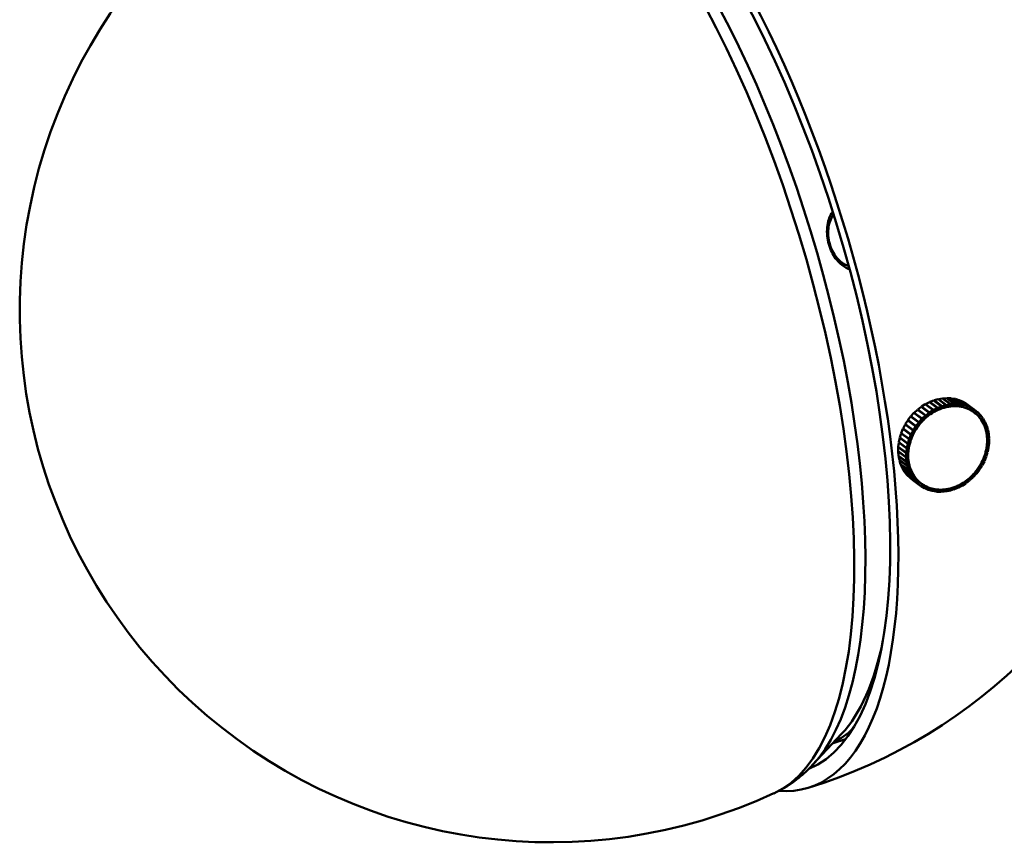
# Model space of a CAD drawing. Header units: millimetres. Extents: x 734 to 2864, y 389 to 1965.
# Tile 14 of 23: x 2044 to 2155, y 906 to 998. Entities that reach past the tile are written whole.
import ezdxf

# ---------------------------------------------------------------- set-up
doc = ezdxf.new("R2010")
doc.units = ezdxf.units.MM
doc.header["$LTSCALE"] = 11
doc.layers.add('Widoczne (ISO)', color=7, linetype='Continuous', lineweight=50)
doc.layers.add('Widoczne wąskie (ISO)', color=7, linetype='Continuous', lineweight=50)

msp = doc.modelspace()

# ---------------------------------------------------------------- linework, layer by layer
at = {"layer": 'Widoczne (ISO)'}
for p, q in [((2146.13, 954.96), (2145.72, 954.7)), ((2147.03, 954.29), (2146.13, 954.96)), ((2146.6, 955.2), (2146.17, 954.98)), ((2146.17, 954.98), (2147.08, 954.31)), ((2146.19, 954.91), (2146.17, 954.98)), ((2147.5, 954.53), (2146.6, 955.2)), ((2147.08, 955.39), (2146.64, 955.22)), ((2146.64, 955.22), (2147.55, 954.55)), ((2146.65, 955.16), (2146.64, 955.22)), ((2147.98, 954.72), (2147.08, 955.39)), ((2147.57, 955.53), (2147.12, 955.4)), ((2147.12, 955.4), (2148.03, 954.74)), ((2147.13, 955.35), (2147.12, 955.4)), ((2148.47, 954.86), (2147.57, 955.53)), ((2148.06, 955.62), (2147.61, 955.54)), ((2147.61, 955.54), (2148.52, 954.87)), ((2147.61, 955.5), (2147.61, 955.54)), ((2148.03, 954.74), (2148.47, 954.86)), ((2148.96, 954.95), (2148.06, 955.62)), ((2148.54, 955.65), (2148.1, 955.62)), ((2148.1, 955.62), (2149.01, 954.96)), ((2148.1, 955.59), (2148.1, 955.62)), ((2148.49, 954.64), (2148.47, 954.86)), ((2148.51, 954.64), (2148.52, 954.87)), ((2148.52, 954.87), (2148.96, 954.95)), ((2149.45, 954.98), (2148.54, 955.65)), ((2148.58, 955.62), (2148.59, 955.65)), ((2148.59, 955.65), (2149.49, 954.99)), ((2149.02, 955.63), (2148.59, 955.65)), ((2148.96, 954.72), (2148.96, 954.95)), ((2148.98, 954.72), (2149.01, 954.96)), ((2149.01, 954.96), (2149.45, 954.98)), ((2149.93, 954.96), (2149.02, 955.63)), ((2149.06, 955.6), (2149.07, 955.62)), ((2149.07, 955.62), (2149.97, 954.96)), ((2149.49, 955.55), (2149.07, 955.62)), ((2149.2, 954.74), (2149.42, 954.75)), ((2149.42, 954.75), (2149.45, 954.98)), ((2149.42, 954.76), (2149.44, 954.75)), ((2149.44, 954.75), (2149.49, 954.99)), ((2149.44, 954.75), (2149.66, 954.74)), ((2150.39, 954.89), (2149.49, 955.55)), ((2149.49, 954.99), (2149.93, 954.96)), ((2149.52, 955.53), (2149.53, 955.55)), ((2149.53, 955.55), (2150.43, 954.88)), ((2149.93, 955.43), (2149.53, 955.55)), ((2149.88, 954.73), (2149.93, 954.96)), ((2149.9, 954.73), (2149.97, 954.96)), ((2150.84, 954.76), (2149.93, 955.43)), ((2149.97, 955.41), (2150.88, 954.75)), ((2149.97, 955.4), (2149.97, 955.41)), ((2150.35, 955.25), (2149.97, 955.41)), ((2149.97, 954.96), (2150.39, 954.89)), ((2150.32, 954.66), (2150.39, 954.89)), ((2150.34, 954.65), (2150.43, 954.88)), ((2151.26, 954.58), (2150.35, 955.25)), ((2150.39, 955.23), (2151.3, 954.56)), ((2150.39, 955.22), (2150.39, 955.23)), ((2150.75, 955.02), (2150.39, 955.23)), ((2150.43, 954.88), (2150.84, 954.76)), ((2150.74, 954.53), (2150.84, 954.76)), ((2151.65, 954.35), (2150.75, 955.02)), ((2150.76, 954.53), (2150.88, 954.75)), ((2150.78, 954.99), (2151.69, 954.33)), ((2150.78, 954.99), (2150.78, 954.99)), ((2150.88, 954.75), (2151.26, 954.58)), ((2144.85, 953.97), (2144.51, 953.6)), ((2145.76, 953.3), (2144.85, 953.97)), ((2145.25, 954.34), (2144.89, 954)), ((2144.89, 954), (2145.79, 953.34)), ((2145, 953.86), (2144.89, 954)), ((2146.16, 953.67), (2145.25, 954.34)), ((2145.68, 954.67), (2145.29, 954.37)), ((2145.29, 954.37), (2146.19, 953.7)), ((2145.35, 954.26), (2145.29, 954.37)), ((2146.58, 954), (2145.68, 954.67)), ((2145.72, 954.7), (2146.62, 954.03)), ((2145.76, 954.61), (2145.72, 954.7)), ((2145.79, 953.34), (2146.16, 953.67)), ((2146.28, 953.51), (2146.16, 953.67)), ((2146.19, 953.7), (2146.58, 954)), ((2146.3, 953.52), (2146.19, 953.7)), ((2146.3, 953.52), (2146.5, 953.67)), ((2146.5, 953.67), (2146.69, 953.82)), ((2146.69, 953.82), (2146.58, 954)), ((2146.62, 954.03), (2147.03, 954.29)), ((2146.71, 953.83), (2146.62, 954.03)), ((2146.66, 953.87), (2146.71, 953.83)), ((2146.71, 953.83), (2146.92, 953.96)), ((2146.92, 953.96), (2147.12, 954.09)), ((2147.12, 954.09), (2147.03, 954.29)), ((2147.08, 954.31), (2147.5, 954.53)), ((2147.14, 954.11), (2147.08, 954.31)), ((2147.1, 954.13), (2147.14, 954.11)), ((2147.14, 954.11), (2147.35, 954.21)), ((2147.35, 954.21), (2147.57, 954.32)), ((2147.57, 954.32), (2147.5, 954.53)), ((2147.55, 954.55), (2147.98, 954.72)), ((2147.59, 954.33), (2147.55, 954.55)), ((2147.56, 954.35), (2147.59, 954.33)), ((2147.59, 954.33), (2147.81, 954.42)), ((2147.81, 954.42), (2148.03, 954.5)), ((2148.03, 954.5), (2147.98, 954.72)), ((2148.02, 954.53), (2148.05, 954.51)), ((2148.05, 954.51), (2148.03, 954.74)), ((2148.05, 954.51), (2148.27, 954.57)), ((2148.27, 954.57), (2148.49, 954.64)), ((2148.49, 954.66), (2148.51, 954.64)), ((2148.51, 954.64), (2148.74, 954.68)), ((2148.74, 954.68), (2148.96, 954.72)), ((2148.96, 954.74), (2148.98, 954.72)), ((2148.98, 954.72), (2149.2, 954.74)), ((2149.66, 954.74), (2149.88, 954.73)), ((2149.88, 954.74), (2149.9, 954.73)), ((2149.9, 954.73), (2150.11, 954.69)), ((2150.11, 954.69), (2150.32, 954.66)), ((2150.32, 954.66), (2150.34, 954.65)), ((2150.34, 954.65), (2150.54, 954.59)), ((2150.54, 954.59), (2150.74, 954.53)), ((2150.75, 954.54), (2150.76, 954.53)), ((2150.76, 954.53), (2150.95, 954.44)), ((2150.95, 954.44), (2151.15, 954.36)), ((2151.15, 954.36), (2151.26, 954.58)), ((2151.15, 954.36), (2151.16, 954.35)), ((2151.16, 954.35), (2151.3, 954.56)), ((2151.16, 954.35), (2151.34, 954.25)), ((2151.3, 954.56), (2151.65, 954.35)), ((2151.34, 954.25), (2151.52, 954.14)), ((2151.63, 954.06), (2151.49, 954.16)), ((2151.52, 954.14), (2151.65, 954.35)), ((2151.52, 954.14), (2151.54, 954.13)), ((2151.54, 954.13), (2151.69, 954.33)), ((2151.54, 954.13), (2151.7, 954)), ((2151.69, 954.33), (2152.01, 954.07)), ((2151.7, 954), (2151.86, 953.87)), ((2151.86, 953.87), (2151.8, 953.92)), ((2151.82, 953.91), (2151.88, 953.86)), ((2151.86, 953.87), (2152.01, 954.07)), ((2151.88, 953.86), (2152.05, 954.05)), ((2151.88, 953.86), (2152.02, 953.71)), ((2152.01, 954.07), (2152.05, 954.05)), ((2152.02, 953.71), (2152.17, 953.57)), ((2152.05, 954.05), (2152.34, 953.75)), ((2152.17, 953.57), (2152.34, 953.75)), ((2152.18, 953.55), (2152.37, 953.72)), ((2152.33, 953.75), (2152.37, 953.72)), ((2152.37, 953.72), (2152.62, 953.39)), ((2143.86, 952.66), (2143.63, 952.21)), ((2144.05, 952.57), (2143.86, 952.66)), ((2144.76, 951.99), (2143.86, 952.66)), ((2144.15, 953.12), (2143.88, 952.7)), ((2143.88, 952.7), (2144.79, 952.03)), ((2144.95, 951.91), (2144.05, 952.57)), ((2144.33, 953.01), (2144.15, 953.12)), ((2145.06, 952.45), (2144.15, 953.12)), ((2144.48, 953.56), (2144.18, 953.16)), ((2144.18, 953.16), (2145.08, 952.5)), ((2144.34, 953.03), (2144.18, 953.16)), ((2145.23, 952.35), (2144.33, 953.01)), ((2144.34, 953.03), (2145.25, 952.37)), ((2145.39, 952.89), (2144.48, 953.56)), ((2144.51, 953.6), (2145.42, 952.93)), ((2144.66, 953.45), (2144.51, 953.6)), ((2144.66, 953.45), (2145.57, 952.78)), ((2145.08, 952.5), (2145.39, 952.89)), ((2145.25, 952.37), (2145.4, 952.57)), ((2145.55, 952.77), (2145.39, 952.89)), ((2145.4, 952.57), (2145.55, 952.77)), ((2145.42, 952.93), (2145.76, 953.3)), ((2145.57, 952.78), (2145.42, 952.93)), ((2145.57, 952.78), (2145.73, 952.97)), ((2145.73, 952.97), (2145.9, 953.15)), ((2145.9, 953.15), (2145.76, 953.3)), ((2145.92, 953.17), (2145.79, 953.34)), ((2145.79, 953.26), (2145.92, 953.17)), ((2145.92, 953.17), (2146.1, 953.34)), ((2146.1, 953.34), (2146.28, 953.51)), ((2146.23, 953.57), (2146.3, 953.52)), ((2152.17, 953.57), (2152.15, 953.59)), ((2152.16, 953.57), (2152.18, 953.55)), ((2152.18, 953.55), (2152.31, 953.39)), ((2152.31, 953.39), (2152.44, 953.22)), ((2152.44, 953.22), (2152.43, 953.23)), ((2152.44, 953.22), (2152.62, 953.39)), ((2152.44, 953.22), (2152.45, 953.2)), ((2152.45, 953.2), (2152.65, 953.35)), ((2152.45, 953.2), (2152.56, 953.02)), ((2152.56, 953.02), (2152.67, 952.84)), ((2152.61, 953.38), (2152.65, 953.35)), ((2152.65, 953.35), (2152.86, 952.99)), ((2152.67, 952.84), (2152.66, 952.85)), ((2152.67, 952.84), (2152.86, 952.99)), ((2152.67, 952.83), (2152.68, 952.82)), ((2152.68, 952.82), (2152.88, 952.95)), ((2152.68, 952.82), (2152.77, 952.63)), ((2152.77, 952.63), (2152.85, 952.43)), ((2152.85, 952.98), (2152.88, 952.95)), ((2152.85, 952.43), (2153.06, 952.56)), ((2152.88, 952.95), (2153.06, 952.56)), ((2153.04, 952.55), (2153.07, 952.52)), ((2143.4, 951.67), (2143.26, 951.2)), ((2143.51, 951.65), (2143.4, 951.67)), ((2144.31, 951), (2143.4, 951.67)), ((2143.61, 952.17), (2143.42, 951.71)), ((2143.42, 951.71), (2144.33, 951.05)), ((2143.74, 952.13), (2143.61, 952.17)), ((2144.51, 951.5), (2143.61, 952.17)), ((2143.63, 952.21), (2144.53, 951.55)), ((2144.33, 951.05), (2144.51, 951.5)), ((2144.72, 951.44), (2144.51, 951.5)), ((2144.53, 951.55), (2144.76, 951.99)), ((2144.73, 951.47), (2144.53, 951.55)), ((2144.62, 951.22), (2144.72, 951.44)), ((2144.72, 951.44), (2144.63, 951.51)), ((2144.73, 951.47), (2144.84, 951.69)), ((2144.95, 951.91), (2144.76, 951.99)), ((2144.79, 952.03), (2145.06, 952.45)), ((2144.97, 951.93), (2144.79, 952.03)), ((2144.84, 951.69), (2144.95, 951.91)), ((2144.97, 951.93), (2145.1, 952.14)), ((2145.23, 952.35), (2145.06, 952.45)), ((2145.25, 952.37), (2145.08, 952.5)), ((2145.1, 952.14), (2145.23, 952.35)), ((2152.85, 952.43), (2152.84, 952.44)), ((2152.85, 952.42), (2152.86, 952.41)), ((2152.86, 952.41), (2153.07, 952.52)), ((2152.86, 952.41), (2152.93, 952.2)), ((2152.93, 952.2), (2152.99, 951.99)), ((2152.99, 951.99), (2152.98, 952)), ((2152.99, 951.99), (2153.2, 952.1)), ((2152.99, 951.98), (2153, 951.97)), ((2153, 951.97), (2153.22, 952.06)), ((2153, 951.97), (2153.04, 951.75)), ((2153.04, 951.75), (2153.08, 951.53)), ((2153.07, 952.52), (2153.2, 952.1)), ((2153.08, 951.53), (2153.3, 951.62)), ((2153.08, 951.53), (2153.08, 951.54)), ((2153.08, 951.51), (2153.09, 951.51)), ((2153.09, 951.51), (2153.31, 951.57)), ((2153.09, 951.51), (2153.11, 951.28)), ((2153.18, 952.08), (2153.22, 952.06)), ((2153.22, 952.06), (2153.3, 951.62)), ((2153.27, 951.6), (2153.31, 951.57)), ((2153.31, 951.57), (2153.35, 951.12)), ((2143.14, 950.63), (2143.09, 950.16)), ((2143.21, 950.64), (2143.14, 950.63)), ((2144.04, 949.97), (2143.14, 950.63)), ((2143.25, 951.15), (2143.15, 950.68)), ((2143.15, 950.68), (2144.05, 950.02)), ((2143.33, 951.15), (2143.25, 951.15)), ((2144.15, 950.49), (2143.25, 951.15)), ((2143.26, 951.2), (2144.16, 950.53)), ((2144.05, 950.02), (2144.15, 950.49)), ((2144.37, 950.48), (2144.15, 950.49)), ((2144.16, 950.53), (2144.31, 951)), ((2144.38, 950.5), (2144.16, 950.53)), ((2144.52, 950.97), (2144.31, 951)), ((2144.32, 950.24), (2144.37, 950.48)), ((2144.53, 950.99), (2144.33, 951.05)), ((2144.37, 950.48), (2144.33, 950.51)), ((2144.38, 950.5), (2144.45, 950.73)), ((2144.45, 950.73), (2144.52, 950.97)), ((2144.52, 950.97), (2144.46, 951.01)), ((2144.53, 950.99), (2144.62, 951.22)), ((2153.09, 950.31), (2153.06, 950.07)), ((2153.12, 950.55), (2153.09, 950.31)), ((2153.11, 951.28), (2153.13, 951.06)), ((2153.12, 950.57), (2153.11, 950.57)), ((2153.11, 950.55), (2153.12, 950.55)), ((2153.13, 951.06), (2153.12, 951.06)), ((2153.12, 951.04), (2153.13, 951.03)), ((2153.13, 951.03), (2153.12, 950.8)), ((2153.12, 950.8), (2153.12, 950.57)), ((2153.12, 950.57), (2153.34, 950.61)), ((2153.12, 950.55), (2153.34, 950.56)), ((2153.13, 951.06), (2153.35, 951.12)), ((2153.13, 951.03), (2153.35, 951.07)), ((2153.34, 950.56), (2153.28, 950.09)), ((2153.29, 950.6), (2153.34, 950.56)), ((2153.3, 951.11), (2153.35, 951.07)), ((2153.35, 951.07), (2153.34, 950.61)), ((2143.14, 950.13), (2143.08, 950.12)), ((2143.08, 950.12), (2143.08, 949.65)), ((2143.99, 949.45), (2143.08, 950.12)), ((2143.08, 949.65), (2143.98, 948.99)), ((2143.12, 949.62), (2143.08, 949.61)), ((2143.08, 949.61), (2143.12, 949.15)), ((2143.98, 948.94), (2143.08, 949.61)), ((2143.09, 950.16), (2143.99, 949.5)), ((2143.98, 948.99), (2143.99, 949.45)), ((2143.99, 949.5), (2144.04, 949.97)), ((2144.21, 949.51), (2143.99, 949.5)), ((2144.21, 949.49), (2143.99, 949.45)), ((2144.27, 949.98), (2144.04, 949.97)), ((2144.27, 950.01), (2144.05, 950.02)), ((2144.21, 949.49), (2144.18, 949.51)), ((2144.2, 949.02), (2144.21, 949.26)), ((2144.21, 949.51), (2144.24, 949.75)), ((2144.21, 949.26), (2144.21, 949.49)), ((2144.27, 949.98), (2144.23, 950.01)), ((2144.24, 949.75), (2144.27, 949.98)), ((2144.27, 950.01), (2144.32, 950.24)), ((2152.88, 949.33), (2152.81, 949.09)), ((2152.95, 949.56), (2152.88, 949.33)), ((2152.95, 949.56), (2152.95, 949.56)), ((2152.95, 949.56), (2153.17, 949.52)), ((2153.01, 949.82), (2152.96, 949.58)), ((2152.96, 949.58), (2152.96, 949.58)), ((2152.96, 949.58), (2153.18, 949.57)), ((2153.06, 950.05), (2153.01, 949.82)), ((2153.17, 949.52), (2153.02, 949.06)), ((2153.06, 950.07), (2153.28, 950.09)), ((2153.06, 950.07), (2153.06, 950.08)), ((2153.06, 950.06), (2153.06, 950.05)), ((2153.06, 950.05), (2153.28, 950.04)), ((2153.1, 949.57), (2153.17, 949.52)), ((2153.28, 950.04), (2153.18, 949.57)), ((2153.22, 950.08), (2153.28, 950.04)), ((2143.12, 949.15), (2144.02, 948.49)), ((2143.16, 949.12), (2143.12, 949.11)), ((2143.12, 949.11), (2143.21, 948.67)), ((2144.03, 948.44), (2143.12, 949.11)), ((2143.21, 948.67), (2144.11, 948)), ((2143.25, 948.64), (2143.22, 948.62)), ((2143.22, 948.62), (2143.35, 948.21)), ((2144.13, 947.96), (2143.22, 948.62)), ((2143.35, 948.21), (2144.26, 947.54)), ((2143.39, 948.18), (2143.37, 948.16)), ((2143.37, 948.16), (2143.54, 947.77)), ((2144.27, 947.5), (2143.37, 948.16)), ((2144.2, 949.02), (2143.98, 948.99)), ((2144.2, 949), (2143.98, 948.94)), ((2144.02, 948.49), (2143.98, 948.94)), ((2144.24, 948.55), (2144.02, 948.49)), ((2144.25, 948.53), (2144.03, 948.44)), ((2144.11, 948), (2144.03, 948.44)), ((2144.33, 948.09), (2144.11, 948)), ((2144.2, 949), (2144.18, 949.02)), ((2144.22, 948.78), (2144.2, 949)), ((2144.24, 948.55), (2144.22, 948.78)), ((2144.25, 948.53), (2144.23, 948.54)), ((2144.29, 948.31), (2144.25, 948.53)), ((2144.33, 948.09), (2144.29, 948.31)), ((2144.34, 948.07), (2144.32, 948.08)), ((2152.36, 948.13), (2152.23, 947.92)), ((2152.36, 948.13), (2152.36, 948.13)), ((2152.36, 948.13), (2152.54, 948.02)), ((2152.37, 948.15), (2152.54, 948.02)), ((2152.38, 948.15), (2152.37, 948.15)), ((2152.49, 948.37), (2152.38, 948.15)), ((2152.38, 948.15), (2152.57, 948.07)), ((2152.6, 948.59), (2152.49, 948.37)), ((2152.8, 948.51), (2152.57, 948.07)), ((2152.6, 948.6), (2152.6, 948.59)), ((2152.6, 948.59), (2152.8, 948.51)), ((2152.71, 948.84), (2152.61, 948.61)), ((2152.61, 948.61), (2152.61, 948.62)), ((2152.61, 948.61), (2152.82, 948.55)), ((2152.68, 948.59), (2152.8, 948.51)), ((2152.8, 949.07), (2152.71, 948.84)), ((2152.8, 949.07), (2152.8, 949.07)), ((2152.8, 949.07), (2153, 949.01)), ((2152.81, 949.09), (2152.81, 949.1)), ((2152.81, 949.09), (2153.02, 949.06)), ((2153, 949.01), (2152.82, 948.55)), ((2152.92, 949.07), (2153, 949.01)), ((2143.54, 947.77), (2144.45, 947.11)), ((2143.58, 947.74), (2143.56, 947.73)), ((2143.56, 947.73), (2143.78, 947.37)), ((2144.47, 947.07), (2143.56, 947.73)), ((2143.78, 947.37), (2144.68, 946.7)), ((2143.81, 947.34), (2143.8, 947.33)), ((2143.8, 947.33), (2144.06, 947)), ((2144.71, 946.67), (2143.8, 947.33)), ((2144.06, 947), (2144.96, 946.34)), ((2144.09, 946.98), (2144.08, 946.97)), ((2144.08, 946.97), (2144.38, 946.68)), ((2144.99, 946.31), (2144.08, 946.97)), ((2144.34, 948.07), (2144.13, 947.96)), ((2144.26, 947.54), (2144.13, 947.96)), ((2144.47, 947.65), (2144.26, 947.54)), ((2144.48, 947.63), (2144.27, 947.5)), ((2144.45, 947.11), (2144.27, 947.5)), ((2144.4, 947.86), (2144.34, 948.07)), ((2144.47, 947.65), (2144.4, 947.86)), ((2144.65, 947.24), (2144.45, 947.11)), ((2144.48, 947.63), (2144.46, 947.64)), ((2144.66, 947.22), (2144.47, 947.07)), ((2144.68, 946.7), (2144.47, 947.07)), ((2144.56, 947.43), (2144.48, 947.63)), ((2144.65, 947.24), (2144.56, 947.43)), ((2144.66, 947.22), (2144.64, 947.23)), ((2144.77, 947.03), (2144.66, 947.22)), ((2144.88, 946.85), (2144.77, 947.03)), ((2151.6, 947.09), (2151.43, 946.9)), ((2151.91, 947.13), (2151.57, 946.76)), ((2151.76, 947.27), (2151.6, 947.09)), ((2151.76, 947.28), (2151.76, 947.27)), ((2151.76, 947.27), (2151.91, 947.13)), ((2151.78, 947.29), (2151.77, 947.29)), ((2151.94, 947.16), (2151.77, 947.29)), ((2151.93, 947.49), (2151.78, 947.29)), ((2151.78, 947.29), (2151.94, 947.16)), ((2152.08, 947.69), (2151.93, 947.49)), ((2152.25, 947.56), (2151.94, 947.16)), ((2152.08, 947.69), (2152.08, 947.69)), ((2152.08, 947.69), (2152.25, 947.56)), ((2152.1, 947.71), (2152.09, 947.71)), ((2152.23, 947.92), (2152.1, 947.71)), ((2152.1, 947.71), (2152.27, 947.6)), ((2152.54, 948.02), (2152.27, 947.6)), ((2144.38, 946.68), (2145.28, 946.01)), ((2144.41, 946.65), (2144.74, 946.4)), ((2144.41, 946.65), (2144.41, 946.65)), ((2145.31, 945.98), (2144.41, 946.65)), ((2144.88, 946.85), (2144.68, 946.7)), ((2144.89, 946.84), (2144.71, 946.67)), ((2144.96, 946.34), (2144.71, 946.67)), ((2144.74, 946.4), (2145.64, 945.73)), ((2144.89, 946.84), (2144.87, 946.85)), ((2145.02, 946.67), (2144.89, 946.84)), ((2145.15, 946.5), (2144.96, 946.34)), ((2145.16, 946.49), (2144.99, 946.31)), ((2145.28, 946.01), (2144.99, 946.31)), ((2145.15, 946.5), (2145.02, 946.67)), ((2145.16, 946.49), (2145.14, 946.5)), ((2145.31, 946.34), (2145.16, 946.49)), ((2145.45, 946.2), (2145.28, 946.01)), ((2145.45, 946.2), (2145.31, 946.34)), ((2145.47, 946.18), (2145.31, 945.98)), ((2145.64, 945.73), (2145.31, 945.98)), ((2145.47, 946.18), (2145.45, 946.19)), ((2145.63, 946.06), (2145.47, 946.18)), ((2145.79, 945.93), (2145.63, 946.06)), ((2145.79, 945.93), (2145.64, 945.73)), ((2145.7, 946), (2145.67, 946.03)), ((2145.81, 945.92), (2145.68, 945.71)), ((2145.81, 945.92), (2145.77, 945.95)), ((2145.99, 945.81), (2145.81, 945.92)), ((2150.19, 945.95), (2149.98, 945.84)), ((2150.18, 945.96), (2150.19, 945.95)), ((2150.19, 945.95), (2150.25, 945.74)), ((2150.21, 945.96), (2150.2, 945.97)), ((2150.41, 946.09), (2150.21, 945.96)), ((2150.21, 945.96), (2150.3, 945.77)), ((2150.71, 946.03), (2150.3, 945.77)), ((2150.62, 946.22), (2150.41, 946.09)), ((2150.61, 946.23), (2150.62, 946.22)), ((2150.62, 946.22), (2150.71, 946.03)), ((2150.64, 946.24), (2150.63, 946.24)), ((2150.83, 946.39), (2150.64, 946.24)), ((2150.64, 946.24), (2150.75, 946.05)), ((2150.75, 946.05), (2150.67, 946.11)), ((2151.14, 946.35), (2150.75, 946.05)), ((2151.03, 946.54), (2150.83, 946.39)), ((2151.02, 946.54), (2151.03, 946.54)), ((2151.03, 946.54), (2151.14, 946.35)), ((2151.05, 946.55), (2151.04, 946.55)), ((2151.23, 946.72), (2151.05, 946.55)), ((2151.05, 946.55), (2151.17, 946.39)), ((2151.17, 946.39), (2151.07, 946.46)), ((2151.54, 946.72), (2151.17, 946.39)), ((2151.41, 946.89), (2151.23, 946.72)), ((2151.41, 946.89), (2151.41, 946.89)), ((2151.41, 946.89), (2151.54, 946.72)), ((2151.43, 946.9), (2151.42, 946.91)), ((2151.43, 946.9), (2151.57, 946.76)), ((2151.57, 946.76), (2151.43, 946.86)), ((2145.68, 945.71), (2145.64, 945.73)), ((2146.03, 945.5), (2145.68, 945.71)), ((2146.17, 945.71), (2145.99, 945.81)), ((2146.17, 945.71), (2146.03, 945.5)), ((2146.07, 945.48), (2146.04, 945.5)), ((2146.18, 945.7), (2146.07, 945.48)), ((2146.45, 945.31), (2146.07, 945.48)), ((2146.13, 945.73), (2146.17, 945.71)), ((2146.18, 945.7), (2146.15, 945.72)), ((2146.38, 945.61), (2146.18, 945.7)), ((2146.57, 945.53), (2146.38, 945.61)), ((2146.57, 945.53), (2146.45, 945.31)), ((2146.49, 945.3), (2146.46, 945.32)), ((2146.59, 945.52), (2146.49, 945.3)), ((2146.9, 945.18), (2146.49, 945.3)), ((2146.55, 945.55), (2146.57, 945.53)), ((2146.59, 945.52), (2146.57, 945.54)), ((2146.79, 945.47), (2146.59, 945.52)), ((2146.99, 945.41), (2146.79, 945.47)), ((2146.99, 945.41), (2146.9, 945.18)), ((2146.94, 945.17), (2146.9, 945.19)), ((2147.01, 945.4), (2146.94, 945.17)), ((2147.36, 945.1), (2146.94, 945.17)), ((2146.98, 945.42), (2146.99, 945.41)), ((2147.01, 945.4), (2147, 945.41)), ((2147.22, 945.37), (2147.01, 945.4)), ((2147.43, 945.33), (2147.22, 945.37)), ((2147.43, 945.33), (2147.36, 945.1)), ((2147.4, 945.09), (2147.37, 945.12)), ((2147.45, 945.33), (2147.4, 945.09)), ((2147.84, 945.07), (2147.4, 945.09)), ((2147.42, 945.34), (2147.43, 945.33)), ((2147.45, 945.33), (2147.44, 945.34)), ((2147.67, 945.32), (2147.45, 945.33)), ((2147.89, 945.31), (2147.67, 945.32)), ((2147.89, 945.31), (2147.84, 945.07)), ((2147.88, 945.07), (2147.84, 945.1)), ((2147.88, 945.31), (2147.89, 945.31)), ((2147.91, 945.31), (2147.88, 945.07)), ((2148.32, 945.1), (2147.88, 945.07)), ((2147.91, 945.31), (2147.9, 945.31)), ((2148.13, 945.32), (2147.91, 945.31)), ((2148.35, 945.34), (2148.13, 945.32)), ((2148.35, 945.34), (2148.32, 945.1)), ((2148.37, 945.11), (2148.33, 945.14)), ((2148.34, 945.34), (2148.35, 945.34)), ((2148.37, 945.34), (2148.36, 945.34)), ((2148.59, 945.38), (2148.37, 945.34)), ((2148.37, 945.34), (2148.37, 945.11)), ((2148.81, 945.18), (2148.37, 945.11)), ((2148.82, 945.42), (2148.59, 945.38)), ((2148.81, 945.42), (2148.82, 945.42)), ((2148.82, 945.42), (2148.81, 945.18)), ((2148.86, 945.19), (2148.81, 945.23)), ((2148.84, 945.42), (2148.83, 945.43)), ((2149.06, 945.48), (2148.84, 945.42)), ((2148.84, 945.42), (2148.86, 945.19)), ((2149.3, 945.32), (2148.86, 945.19)), ((2149.28, 945.55), (2149.06, 945.48)), ((2149.28, 945.55), (2149.28, 945.55)), ((2149.28, 945.55), (2149.3, 945.32)), ((2149.52, 945.64), (2149.3, 945.55)), ((2149.3, 945.55), (2149.3, 945.56)), ((2149.3, 945.55), (2149.35, 945.33)), ((2149.35, 945.33), (2149.3, 945.37)), ((2149.78, 945.51), (2149.35, 945.33)), ((2149.74, 945.73), (2149.52, 945.64)), ((2149.74, 945.73), (2149.74, 945.73)), ((2149.74, 945.73), (2149.78, 945.51)), ((2149.98, 945.84), (2149.76, 945.73)), ((2149.76, 945.73), (2149.76, 945.74)), ((2149.76, 945.73), (2149.83, 945.53)), ((2149.83, 945.53), (2149.77, 945.57)), ((2150.25, 945.74), (2149.83, 945.53)), ((2150.3, 945.77), (2150.23, 945.81)), ((2136.68, 917.76), (2133.41, 914.26)), ((2135.72, 916.73), (2137.14, 917.17))]:
    msp.add_line(p, q, dxfattribs=at)
for centre, start, end in [((2103.91, 965.54), 99.3938, 294.7732), ((2115.27, 969.03), 287.0835, 40.307)]:
    msp.add_arc(centre, 60, start, end, dxfattribs=at)
for centre, major_axis, ratio, start_param, end_param in [((2115.27, 969.03), (17.63, -57.35), 0.375444, 6.137663, 9.5703), ((2115.27, 969.03), (-17.04, 55.44), 0.375444, 3.174963, 6.249815), ((2148.66, 950.03), (2.96, 4.03), 0.827155, 0.501237, 0.605956), ((2148.66, 950.03), (2.96, 4.03), 0.827155, 1.234275, 1.338995), ((2148.66, 950.03), (2.96, 4.03), 0.827155, 1.129555, 1.234275), ((2148.66, 950.03), (2.96, 4.03), 0.827155, 1.024835, 1.129555), ((2148.66, 950.03), (2.96, 4.03), 0.827155, 0.920116, 1.024835), ((2148.66, 950.03), (2.96, 4.03), 0.827155, 0.815396, 0.920116), ((2148.66, 950.03), (2.96, 4.03), 0.827155, 0.710676, 0.815396), ((2148.66, 950.03), (2.96, 4.03), 0.827155, 0.605956, 0.710676), ((2148.66, 950.03), (2.96, 4.03), 0.827155, 0.396517, 0.501237), ((2148.66, 950.03), (2.96, 4.03), 0.827155, 0.291797, 0.396517), ((2148.66, 950.03), (2.96, 4.03), 0.827155, 0.187077, 0.291797), ((2148.66, 950.03), (2.96, 4.03), 0.827155, 0.082357, 0.187077), ((2148.66, 950.03), (2.96, 4.03), 0.827155, 6.260823, 6.365543), ((2148.66, 950.03), (2.96, 4.03), 0.827155, 6.156103, 6.260823), ((2148.66, 950.03), (2.96, 4.03), 0.827155, 6.051384, 6.156103), ((2147.76, 950.69), (2.96, 4.03), 0.827155, 1.707429, 1.708088), ((2147.76, 950.69), (2.96, 4.03), 0.827155, 1.598427, 1.603236), ((2147.76, 950.69), (2.96, 4.03), 0.827155, 1.493576, 1.497264), ((2148.66, 950.03), (2.96, 4.03), 0.827155, 1.548434, 1.653154), ((2148.66, 950.03), (2.96, 4.03), 0.827155, 1.443714, 1.548434), ((2148.66, 950.03), (2.96, 4.03), 0.827155, 1.338995, 1.443714), ((2148.66, 950.03), (2.96, 4.03), 0.827155, 5.946664, 6.051384), ((2148.66, 950.03), (2.96, 4.03), 0.827155, 5.841944, 5.946664), ((2148.66, 950.03), (-2.96, -4.03), 0.827155, 2.595632, 2.700351), ((2148.66, 950.03), (2.96, 4.03), 0.827155, 1.757874, 1.862593), ((2148.66, 950.03), (2.96, 4.03), 0.827155, 1.653154, 1.757874), ((2148.66, 950.03), (-2.96, -4.03), 0.827155, 2.490912, 2.595632), ((2148.66, 950.03), (-2.96, -4.03), 0.827155, 2.386192, 2.490912), ((2148.66, 950.03), (2.96, 4.03), 0.827155, 1.967313, 2.072033), ((2148.66, 950.03), (2.96, 4.03), 0.827155, 1.862593, 1.967313), ((2148.66, 950.03), (-2.96, -4.03), 0.827155, 2.072033, 2.176753), ((2148.66, 950.03), (-2.96, -4.03), 0.827155, 2.176753, 2.281472), ((2148.66, 950.03), (-2.96, -4.03), 0.827155, 2.281472, 2.386192), ((2148.66, 950.03), (2.96, 4.03), 0.827155, 2.281472, 2.386192), ((2148.66, 950.03), (2.96, 4.03), 0.827155, 2.176753, 2.281472), ((2148.66, 950.03), (2.96, 4.03), 0.827155, 2.072033, 2.176753), ((2148.66, 950.03), (-2.96, -4.03), 0.827155, 1.862593, 1.967313), ((2148.66, 950.03), (-2.96, -4.03), 0.827155, 1.967313, 2.072033), ((2148.66, 950.03), (2.96, 4.03), 0.827155, 2.386192, 2.490912), ((2148.66, 950.03), (2.96, 4.03), 0.827155, 2.490912, 2.595632), ((2148.66, 950.03), (-2.96, -4.03), 0.827155, 1.653154, 1.757874), ((2148.66, 950.03), (-2.96, -4.03), 0.827155, 1.757874, 1.862593), ((2148.66, 950.03), (2.96, 4.03), 0.827155, 2.595632, 2.700351), ((2148.66, 950.03), (-2.96, -4.03), 0.827155, 5.841944, 5.946664), ((2148.66, 950.03), (-2.96, -4.03), 0.827155, 5.946664, 6.051384), ((2148.66, 950.03), (-2.96, -4.03), 0.827155, 1.338995, 1.443714), ((2148.66, 950.03), (-2.96, -4.03), 0.827155, 1.443714, 1.548434), ((2148.66, 950.03), (-2.96, -4.03), 0.827155, 1.548434, 1.653154), ((2148.66, 950.03), (-2.96, -4.03), 0.827155, 6.051384, 6.156103), ((2148.66, 950.03), (-2.96, -4.03), 0.827155, 6.156103, 6.260823), ((2148.66, 950.03), (-2.96, -4.03), 0.827155, 6.260823, 6.365543), ((2148.66, 950.03), (-2.96, -4.03), 0.827155, 1.024835, 1.129555), ((2148.66, 950.03), (-2.96, -4.03), 0.827155, 1.129555, 1.234275), ((2148.66, 950.03), (-2.96, -4.03), 0.827155, 1.234275, 1.338995), ((2148.66, 950.03), (-2.96, -4.03), 0.827155, 0.082357, 0.187077), ((2148.66, 950.03), (-2.96, -4.03), 0.827155, 0.187077, 0.291797), ((2148.66, 950.03), (-2.96, -4.03), 0.827155, 0.291797, 0.396517), ((2148.66, 950.03), (-2.96, -4.03), 0.827155, 0.396517, 0.501237), ((2148.66, 950.03), (-2.96, -4.03), 0.827155, 0.501237, 0.605956), ((2148.66, 950.03), (-2.96, -4.03), 0.827155, 0.605956, 0.710676), ((2148.66, 950.03), (-2.96, -4.03), 0.827155, 0.710676, 0.815396), ((2148.66, 950.03), (-2.96, -4.03), 0.827155, 0.815396, 0.920116), ((2148.66, 950.03), (-2.96, -4.03), 0.827155, 0.920116, 1.024835)]:
    msp.add_ellipse(centre, major_axis=major_axis, ratio=ratio, start_param=start_param, end_param=end_param, dxfattribs=at)
for points, knots in [([(2137.49, 970.57), (2137.41, 970.59), (2137.33, 970.62), (2137.11, 970.7), (2136.98, 970.76), (2136.73, 970.93), (2136.61, 971.02), (2136.28, 971.31), (2136.07, 971.55), (2135.73, 972.08), (2135.59, 972.35), (2135.38, 972.92), (2135.3, 973.21), (2135.19, 973.79), (2135.17, 974.08), (2135.17, 974.66), (2135.2, 974.94), (2135.33, 975.49), (2135.43, 975.75), (2135.63, 976.11), (2135.71, 976.24), (2135.8, 976.34)], [0.0389087, 0.0389087, 0.0389087, 0.0389087, 0.0866326, 0.0866326, 0.1622315, 0.1622315, 0.2293856, 0.2293856, 0.3513906, 0.3513906, 0.45662, 0.45662, 0.5543779, 0.5543779, 0.6527039, 0.6527039, 0.7586812, 0.7586812, 0.8785087, 0.8785087, 0.9535409, 0.9535409, 0.9535409, 0.9535409]), ([(2133.41, 914.26), (2133.16, 913.99), (2132.9, 913.74), (2132.37, 913.24), (2132.1, 913.01), (2131.54, 912.55), (2131.24, 912.34), (2130.65, 911.93), (2130.34, 911.74), (2129.7, 911.38), (2129.38, 911.21), (2129.05, 911.06)], [1.8456331, 1.8456331, 1.8456331, 1.8456331, 1.8779856, 1.8779856, 1.9103381, 1.9103381, 1.9426906, 1.9426906, 1.975043, 1.975043, 2.0073955, 2.0073955, 2.0073955, 2.0073955])]:
    msp.add_open_spline(points, degree=3, knots=knots, dxfattribs=at)
at = {"layer": 'Widoczne wąskie (ISO)'}
for centre, major_axis, start_param, end_param in [((2110.5, 967.56), (-17.49, 56.91), 3.192242, 6.232535), ((2112, 968.02), (17.34, -56.41), 0.212412, 2.92918), ((2116.16, 969.3), (16.62, -54.07), 0.212412, 0.602804), ((2118.21, 969.93), (16.45, -53.53), 0.061483, 0.177264)]:
    msp.add_ellipse(centre, major_axis=major_axis, ratio=0.375444, start_param=start_param, end_param=end_param, dxfattribs=at)
msp.add_open_spline([(2135.7, 976.68), (2135.51, 976.44), (2135.36, 976.14), (2135.06, 975.26), (2134.99, 974.6), (2135.13, 973.3), (2135.3, 972.68), (2135.83, 971.61), (2136.17, 971.15), (2136.83, 970.56), (2137.13, 970.37), (2137.49, 970.23), (2137.54, 970.22), (2137.6, 970.2)], degree=3, knots=[-0.9342044, -0.9342044, -0.9342044, -0.9342044, -0.8060689, -0.8060689, -0.595296, -0.595296, -0.4100532, -0.4100532, -0.2278073, -0.2278073, -0.0876182, -0.0876182, -0.0639583, -0.0639583, -0.0639583, -0.0639583], dxfattribs=at)

doc.saveas('drawing.dxf')
